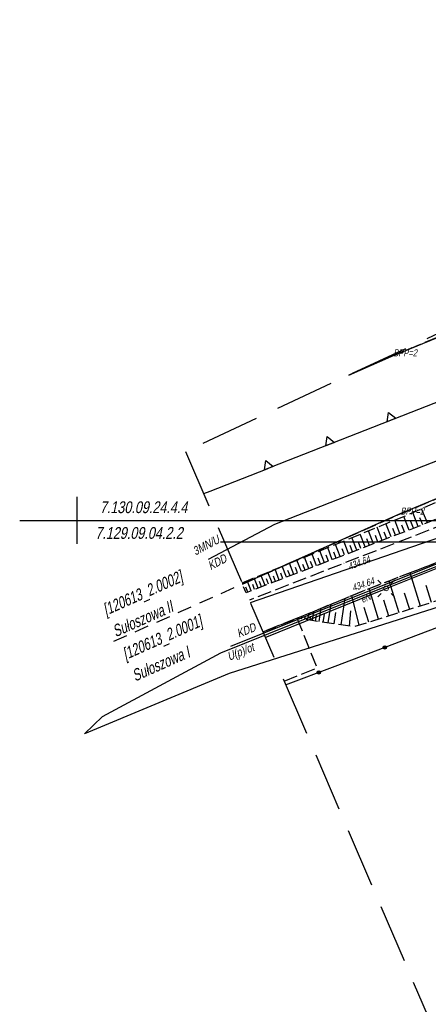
# Model space of a CAD drawing. Header units: metres. Extents: x 7409830 to 7410585, y 5569753 to 5570192.
# Tile 5 of 34: x 7410144 to 7410187, y 5569949 to 5570053. Entities that reach past the tile are written whole.
import ezdxf
from ezdxf.enums import TextEntityAlignment as Align

# ---------------------------------------------------------------- set-up
doc = ezdxf.new("R2010")
doc.units = ezdxf.units.M
doc.header["$MEASUREMENT"] = 0
for name, pattern in [('1.5_0.5', [2, 1.5, -0.5]), ('1.5_1.0', [2.5, 1.5, -1]), ('218-500', [1, 0.5, -0.5]), ('DGN Style 3', [8.758007, 6.255719, -2.502288]), ('mz1.25_0.5', [1.75, 1.25, -0.5])]:
    doc.linetypes.add(name, pattern=pattern)
for name, color, linetype in [('0 PZT - SKARPY', 8, 'Continuous'), ('203-Punkt załamania granicy działki nie stabilizowany', 8, 'Continuous'), ('208-Numer lub nazwa obrębu', 8, 'Continuous'), ('216-Granica obrębu', 8, 'Continuous'), ('217-Granica konturu klasyfikcyjnego', 8, 'Continuous'), ('218-Granica użytku', 8, 'Continuous'), ('219-Linia granicy', 8, 'Continuous'), ('_BPP1-2', 8, 'Continuous'), ('_MAPA', 8, 'Continuous'), ('_MPZP_linie zagospodarowania', 8, 'Continuous'), ('_MPZP_NLZ', 8, 'Continuous'), ('_Zakres', 8, 'Continuous'), ('jezdnia (powierzchnia)', 8, 'Continuous'), ('latarnia (punkt)', 8, 'Continuous'), ('mapa krzyze', 8, 'Continuous'), ('ogrodzenie trwałe (linia)', 8, 'Continuous'), ('przewód elektroenergetyczny (linia)', 8, 'Continuous'), ('przewód elektroenergetyczny (linia)-Atr1', 8, 'Continuous'), ('punkt wysokościowy sztuczny', 8, 'Continuous'), ('punkt wysokościowy sztuczny-Atr2', 8, 'Continuous'), ('skarpa nieumocniona (powierzchnia)', 8, 'Continuous')]:
    doc.layers.add(name, color=color, linetype=linetype)
doc.styles.get("Standard").update_dxf_attribs({"font": 'arial.ttf'})
doc.styles.add('Style-WORKING_1250 I 0.20944', font='WORKING_1250.shx', dxfattribs={"oblique": 12})

# ---------------------------------------------------------------- blocks, each defined once
blk = doc.blocks.new('203_1')
at = {"layer": '203-Punkt załamania granicy działki nie stabilizowany', "linetype": 'Continuous', "lineweight": 13}
h = blk.add_hatch(color=96, dxfattribs=at)
edge = h.paths.add_edge_path()
edge.add_arc((0, 0), 0.45, 0, 360)
blk = doc.blocks.new('SM01_1')
at = {"layer": 'latarnia (punkt)', "color": 7, "linetype": 'Continuous', "lineweight": 13}
for p, q in [((-5.3, 5.3), (-8.8, 8.8)), ((5.3, 5.3), (8.8, 8.8)), ((-5.3, -5.3), (-8.8, -8.8)), ((5.3, -5.3), (8.8, -8.8))]:
    blk.add_line(p, q, dxfattribs=at)
blk.add_circle((0, 0), 2.5, dxfattribs=at)
blk = doc.blocks.new('PW02_1')
at = {"layer": 'punkt wysokościowy sztuczny', "linetype": 'Continuous', "lineweight": 13}
h = blk.add_hatch(color=7, dxfattribs=at)
edge = h.paths.add_edge_path()
edge.add_arc((0, 0), 0.45, 0, 360)
blk = doc.blocks.new('140_1')
at = {"layer": '_BPP1-2', "linetype": 'Continuous', "lineweight": 0}
h = blk.add_hatch(color=141, dxfattribs=at)
edge = h.paths.add_edge_path()
edge.add_arc((0, 0), 0.045, 0, 360)
blk = doc.blocks.new('A$C92b4fa8d')
at = {"layer": 'ogrodzenie trwałe (linia)', "linetype": 'Continuous'}
h = blk.add_hatch(color=256, dxfattribs=at)
edge = h.paths.add_edge_path()
edge.add_arc((-17.28, 36.52), 0.175, 0, 360)
h = blk.add_hatch(color=256, dxfattribs=at)
edge = h.paths.add_edge_path()
edge.add_arc((-24.29, 33.86), 0.175, 0, 360)
at = {"layer": '216-Granica obrębu', "linetype": '1.5_1.0', "flags": 128}
blk.add_lwpolyline([(234.07, 177.64), (186.85, 152.23), (118.4, 115.38), (107.71, 110.03), (87.37, 99.84), (69.66, 87.67), (69.04, 87.26), (64.07, 83.83), (-15.82, 50.62), (-46.08, 37.14)], dxfattribs=at)
at = {"layer": '217-Granica konturu klasyfikcyjnego', "linetype": '1.5_0.5', "flags": 128}
for points in [[(56.85, 97.5), (-16.59, 67.41)], [(-15.82, 50.62), (54.14, 79.71)], [(-16.59, 67.41), (-21.09, 65.42)], [(-32.4, 43.24), (-15.82, 50.62)]]:
    blk.add_lwpolyline(points, dxfattribs=at)
at = {"layer": '218-Granica użytku', "linetype": '218-500', "flags": 128}
for points in [[(56.85, 97.5), (-16.59, 67.41)], [(-15.82, 50.62), (54.14, 79.71)], [(-16.59, 67.41), (-21.09, 65.42)], [(-32.4, 43.24), (-15.82, 50.62)]]:
    blk.add_lwpolyline(points, dxfattribs=at)
at = {"layer": '219-Linia granicy', "linetype": 'Continuous', "flags": 128}
for points in [[(-16.59, 67.41), (56.85, 97.5)], [(64.07, 83.83), (-15.82, 50.62)], [(-21.1, 65.42), (-16.59, 67.41)], [(-15.82, 50.62), (-32.4, 43.24)], [(-31.55, 41.27), (-8.24, 49.33)]]:
    blk.add_lwpolyline(points, dxfattribs=at)
at = {"layer": '_MPZP_linie zagospodarowania', "linetype": 'Continuous', "flags": 128}
for points in [[(-36.02, 45.88), (-28.95, 49.61), (53.91, 82.01), (62.56, 86.28), (72.78, 92.38), (84.17, 99.33), (208.11, 168.05), (235.98, 182.73)], [(-33.64, 36.64), (21.41, 58.66), (56.43, 72.33), (68.81, 78.64), (239.95, 174.03)]]:
    blk.add_lwpolyline(points, dxfattribs=at)
at = {"layer": '_MPZP_NLZ', "linetype": 'Continuous'}
for p, q in [((-10.27, 63.12), (-16.32, 60.75)), ((-16.32, 60.75), (-16.79, 60.56)), ((-16.79, 60.56), (-22.84, 58.19)), ((-23.3, 58.01), (-29.35, 55.64)), ((-22.84, 58.19), (-23.3, 58.01)), ((-29.82, 55.45), (-35.87, 53.08)), ((-29.35, 55.64), (-29.82, 55.45)), ((-35.87, 53.08), (-36.52, 52.83))]:
    blk.add_line(p, q, dxfattribs=at)
at = {"layer": '_MPZP_NLZ', "linetype": 'Continuous', "flags": 128}
for points in [[(-16.09, 60.84), (-17.02, 60.47), (-16.88, 61.46), (-16.09, 60.84)], [(-22.61, 58.28), (-23.54, 57.92), (-23.39, 58.91), (-22.61, 58.28)], [(-29.12, 55.73), (-30.05, 55.36), (-29.91, 56.35), (-29.12, 55.73)]]:
    blk.add_lwpolyline(points, close=True, dxfattribs=at)
at = {"layer": '_Zakres', "linetype": 'DGN Style 3', "flags": 128}
blk.add_lwpolyline([(-38.44, 57.31), (8.32, -51.55), (289.42, 90.19), (230.61, 183.12), (-38.44, 57.31)], close=True, dxfattribs=at)
at = {"layer": 'jezdnia (powierzchnia)', "linetype": '1.5_0.5', "flags": 128}
for points in [[(-30.22, 38.16), (-26.6, 39.61), (-19.31, 42.63), (-2.2, 49.23), (14.29, 55.62), (30.36, 62.49), (45.8, 69.91), (57.17, 75.48), (63.46, 78.66), (70.09, 80.48), (73.01, 82.06), (80.46, 86.16), (76.24, 89.54), (64.81, 83.43), (43.45, 72.71), (29.35, 65.99), (11.94, 58.53), (-2.71, 52.79), (-21.61, 45.46), (-31.66, 41.53)], [(-26.6, 39.61), (-30.22, 38.16)], [(-27.97, 32.94), (-24.44, 34.35), (-26.6, 39.61)]]:
    blk.add_lwpolyline(points, dxfattribs=at)
at = {"layer": 'mapa krzyze', "linetype": 'Continuous'}
for p, q in [((-50, 52.5), (-50, 50)), ((-50, 50), (-50, 47.5))]:
    blk.add_line(p, q, dxfattribs=at)
at = {"layer": 'mapa krzyze', "linetype": 'Continuous', "flags": 128}
blk.add_lwpolyline([(-56.06, 50), (200, 50), (200, 178.14)], dxfattribs=at)
at = {"layer": 'ogrodzenie trwałe (linia)', "linetype": 'Continuous', "flags": 128}
blk.add_lwpolyline([(-27.81, 32.55), (-22.54, 34.52), (-3.82, 41.64)], dxfattribs=at)
at = {"layer": 'ogrodzenie trwałe (linia)', "linetype": 'Continuous'}
for centre in [(-17.28, 36.52), (-24.29, 33.86)]:
    blk.add_circle(centre, 0.175, dxfattribs=at)
at = {"layer": 'przewód elektroenergetyczny (linia)', "linetype": 'Continuous', "flags": 128}
blk.add_lwpolyline([(-29.97, 37.58), (-17.14, 42.78), (18.1, 56.84), (47.28, 69.79)], dxfattribs=at)
at = {"layer": 'skarpa nieumocniona (powierzchnia)', "linetype": 'Continuous'}
for p, q in [((-12.74, 49.75), (-13.36, 51.24)), ((-14.7, 48.97), (-15.26, 50.43)), ((-13.72, 49.35), (-14.29, 50.83)), ((-13.24, 49.54), (-13.54, 50.28)), ((-17.54, 47.88), (-18.07, 49.28)), ((-16.61, 48.24), (-17.15, 49.66)), ((-16.13, 48.42), (-16.41, 49.13)), ((-15.66, 48.6), (-16.21, 50.04)), ((-15.18, 48.79), (-15.46, 49.51)), ((-14.21, 49.16), (-14.5, 49.89)), ((-20.25, 46.83), (-20.77, 48.17)), ((-19.36, 47.18), (-19.88, 48.53)), ((-18.46, 47.53), (-18.99, 48.9)), ((-18, 47.7), (-18.27, 48.39)), ((-17.07, 48.06), (-17.34, 48.76)), ((-22.85, 45.83), (-23.34, 47.11)), ((-22, 46.16), (-22.5, 47.46)), ((-21.13, 46.5), (-21.64, 47.81)), ((-20.69, 46.66), (-20.95, 47.33)), ((-19.81, 47.01), (-20.07, 47.68)), ((-18.91, 47.35), (-19.17, 48.03)), ((-25.34, 44.88), (-25.81, 46.1)), ((-24.52, 45.19), (-25, 46.43)), ((-23.69, 45.51), (-24.18, 46.77)), ((-23.27, 45.67), (-23.52, 46.31)), ((-22.43, 46), (-22.68, 46.64)), ((-21.57, 46.33), (-21.82, 46.98)), ((-27.72, 43.96), (-28.17, 45.13)), ((-26.94, 44.26), (-27.39, 45.45)), ((-26.54, 44.42), (-26.77, 45.01)), ((-26.14, 44.57), (-26.61, 45.77)), ((-25.74, 44.72), (-25.98, 45.33)), ((-24.93, 45.03), (-25.17, 45.65)), ((-24.11, 45.35), (-24.35, 45.98)), ((-30.73, 42.8), (-31.16, 43.91)), ((-30, 43.09), (-30.43, 44.21)), ((-29.25, 43.37), (-29.69, 44.51)), ((-28.87, 43.52), (-29.09, 44.09)), ((-28.49, 43.67), (-28.93, 44.82)), ((-28.11, 43.81), (-28.33, 44.39)), ((-27.33, 44.11), (-27.56, 44.7)), ((-13.49, 40.91), (-14.59, 44.45)), ((-31.82, 42.39), (-32.03, 42.93)), ((-31.46, 42.52), (-31.88, 43.61)), ((-31.1, 42.66), (-31.31, 43.21)), ((-30.37, 42.94), (-30.58, 43.5)), ((-29.62, 43.23), (-29.84, 43.79)), ((-15.76, 40.2), (-16.82, 43.59)), ((-12.31, 41.28), (-12.88, 43.08)), ((-20, 38.87), (-20.77, 42.03)), ((-17.93, 39.52), (-18.95, 42.77)), ((-14.63, 40.55), (-15.18, 42.28)), ((-23.28, 39.12), (-22.98, 41.11)), ((-21.9, 38.92), (-21.48, 41.73)), ((-18.98, 39.19), (-19.47, 40.77)), ((-16.85, 39.85), (-17.37, 41.52)), ((-26.11, 39.54), (-26.06, 39.83)), ((-25.78, 39.49), (-25.75, 39.73)), ((-25.46, 39.44), (-25.36, 40.12)), ((-25.21, 39.4), (-25.15, 39.82)), ((-24.94, 39.36), (-24.8, 40.36)), ((-24.63, 39.32), (-24.54, 39.91)), ((-24.25, 39.26), (-24.04, 40.67)), ((-23.81, 39.2), (-23.68, 40.03)), ((-22.65, 39.03), (-22.47, 40.21)), ((-21.01, 38.78), (-20.89, 40.4))]:
    blk.add_line(p, q, dxfattribs=at)
at = {"layer": 'skarpa nieumocniona (powierzchnia)', "linetype": 'mz1.25_0.5', "flags": 128}
for points in [[(61.72, 82.61), (48.05, 75.9), (35.37, 69.96), (20.58, 63.26), (4.16, 56.74), (-13.61, 49.39), (-32, 42.32), (-32.46, 43.37), (-14.19, 50.87), (3.1, 58.7), (19.38, 65.42), (34.74, 71.93), (48.01, 77.65), (61.29, 83.55), (61.72, 82.61)], [(66.27, 74.88), (70.1, 66.07), (80.85, 46.65), (88.56, 33.98), (88.37, 34.03), (78.98, 35.75), (63.38, 55.18), (57.98, 62.86), (37.06, 56.42), (19.25, 50.75), (3.94, 46.44), (-10.29, 41.91), (-20.51, 38.71), (-26.6, 39.61), (-19.31, 42.63), (-2.2, 49.23), (14.29, 55.62), (30.36, 62.49), (45.8, 69.91), (57.17, 75.48), (66.27, 74.88)]]:
    blk.add_lwpolyline(points, close=True, dxfattribs=at)
at = {"layer": '203-Punkt załamania granicy działki nie stabilizowany', "linetype": 'Continuous', "xscale": 0.1, "yscale": 0.1, "zscale": 0.1}
for p in [(-16.59, 67.41), (-15.82, 50.62)]:
    blk.add_blockref('203_1', p, dxfattribs=at)
at = {"layer": '_BPP1-2', "linetype": 'Continuous'}
for p in [(-16.59, 67.41), (-15.82, 50.62)]:
    blk.add_blockref('140_1', p, dxfattribs=at)
at = {"layer": 'latarnia (punkt)', "linetype": 'Continuous', "xscale": 0.1, "yscale": 0.1, "zscale": 0.1}
blk.add_blockref('SM01_1', (-17.14, 42.78), dxfattribs=at)
at = {"layer": 'punkt wysokościowy sztuczny', "linetype": 'Continuous', "xscale": 0.1, "yscale": 0.1, "zscale": 0.1}
for p in [(-21.61, 45.46), (-19.31, 42.63)]:
    blk.add_blockref('PW02_1', p, dxfattribs=at)
at = {"layer": '208-Numer lub nazwa obrębu', "linetype": 'Continuous', "char_height": 1.25, "attachment_point": 7, "rotation": 24.0098, "line_spacing_factor": 1.2}
for s, insert in [('\\FWORKING_1250;\\Q12;\\H1x;\\W0.72;[120613_2.0002] \\PSułoszowa II', (-45.86, 37.58)), ('\\FWORKING_1250;\\Q12;\\H1x;\\W0.72;[120613_2.0001] \\PSułoszowa I', (-43.78, 32.87))]:
    blk.add_mtext(s, dxfattribs=dict(at, insert=insert))
at = {"layer": '_BPP1-2', "linetype": 'Continuous', "style": 'Style-WORKING_1250 I 0.20944', "oblique": 12, "width": 0.733333}
for p in [(-16.59, 67.41), (-15.82, 50.62)]:
    blk.add_text(' BPP=2', height=0.75, dxfattribs=at).set_placement(p)
at = {"layer": '_MPZP_linie zagospodarowania', "linetype": 'Continuous', "style": 'Style-WORKING_1250 I 0.20944', "oblique": 12, "width": 0.8}
for s, rotation, p in [('3MN/U', 27.8026, (-36.27, 47.36)), ('KDD', 27.8026, (-35.08, 45.58)), ('KDD', 21.7985, (-32, 38.34)), ('U(p)/ot', 21.7985, (-32.6, 36.06))]:
    blk.add_text(s, height=0.9, rotation=rotation, dxfattribs=at).set_placement(p, align=Align.MIDDLE_CENTER)
at = {"layer": 'mapa krzyze', "linetype": 'Continuous', "style": 'Style-WORKING_1250 I 0.20944', "oblique": 12, "width": 0.8}
for s, p in [('7.130.09.24.4.4', (-42.9, 51.4)), ('7.129.09.04.2.2', (-43.38, 48.67))]:
    blk.add_text(s, height=1.25, dxfattribs=at).set_placement(p, align=Align.MIDDLE_CENTER)
at = {"layer": 'przewód elektroenergetyczny (linia)-Atr1', "insert": (-19.78, 41.57), "char_height": 0.75, "attachment_point": 4, "rotation": 22.069, "line_spacing_factor": 0.6}
blk.add_mtext('\\FWORKING_1250;\\Q12;\\H1x;\\W0.725;eN', dxfattribs=at)
at = {"layer": 'punkt wysokościowy sztuczny-Atr2', "char_height": 0.75, "attachment_point": 1, "line_spacing_factor": 0.6}
for insert, rotation in [((-21.28, 45.43), 20.604), ((-20.85, 43.17), 19.179)]:
    blk.add_mtext('\\FWORKING_1250;\\Q12;\\H1x;\\W0.725;434.64', dxfattribs=dict(at, insert=insert, rotation=rotation))

msp = doc.modelspace()

# ---------------------------------------------------------------- linework, layer by layer
at = {"layer": '0 PZT - SKARPY'}
msp.add_lwpolyline([(7410257.98, 5570012.86), (7410166.19, 5569983.76), (7410150.82, 5569977.33), (7410152.74, 5569979.17), (7410165.32, 5569985.95), (7410180.62, 5569992.11), (7410202.99, 5570001), (7410218.07, 5570007.03), (7410258.4, 5570025.05), (7410259.31, 5570024.46)], close=True, dxfattribs=at)

# ---------------------------------------------------------------- next in the draw order: block references
at = {"layer": '_MAPA'}
msp.add_blockref('A$C92b4fa8d', (7410200, 5569950), dxfattribs=at)

# ---------------------------------------------------------------- next in the draw order: linework, layer by layer
at = {"layer": '219-Linia granicy', "elevation": 0}
msp.add_lwpolyline([(7410165.27, 5569997.72), (7410493.74, 5569997.72)], dxfattribs=at)

doc.saveas('drawing.dxf')
